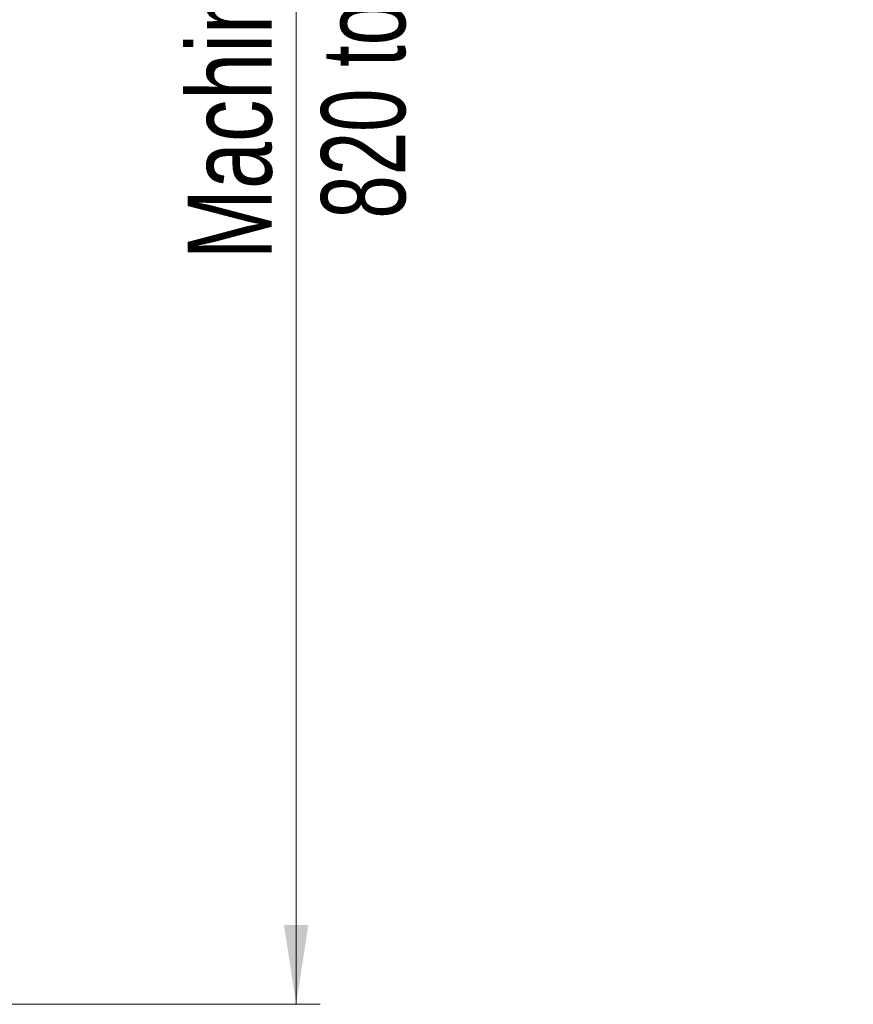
# Paper-space layout 'Specification Drawing' of a CAD drawing. Header units: millimetres. Extents: x 0 to 420, y 0 to 297.
# Tile 18 of 36: x 128 to 163, y 185 to 226. Entities that reach past the tile are written whole.
import ezdxf

# ---------------------------------------------------------------- set-up
doc = ezdxf.new("R2010")
doc.units = ezdxf.units.MM
doc.styles.add('SLDTEXTSTYLE1', font='TXT', dxfattribs={"width": 0.75})
doc.styles.add('SLDTEXTSTYLE4', font='TXT', dxfattribs={"width": 0.692308})
doc.dimstyles.new('SLDDIMSTYLE3', dxfattribs={"dimtxt": 3.5, "dimasz": 3.302, "dimexe": 0, "dimexo": 0.0625, "dimgap": 0.875, "dimtad": 1, "dimlfac": 9, "dimrnd": 1e-09, "dimzin": 12, "dimdsep": 46, "dimtxsty": 'SLDTEXTSTYLE1', "dimsah": 1, "dimcen": 0.09, "dimadec": 0, "dimazin": 3, "dimtfac": 1, "dimtofl": 0, "dimtmove": 0, "dimatfit": 3, "dimfxl": 0, "dimfrac": 2, "dimtolj": 1, "dimtzin": 12, "dimarcsym": 0})

# ---------------------------------------------------------------- blocks, each defined once
blk = doc.blocks.new('_D')
at = {"color": 7, "linetype": 'Continuous', "lineweight": 0}
for p, q in [((126.379, 276.361), (140.585, 276.361)), ((139.585, 276.361), (139.585, 184.916)), ((123.628, 184.916), (140.585, 184.916))]:
    blk.add_line(p, q, dxfattribs=at)
at = {"color": 7, "linetype": 'Continuous', "lineweight": 18}
for points in [[(139.585, 276.361), (139.077, 273.059), (140.093, 273.059)], [(139.585, 184.916), (140.093, 188.218), (139.077, 188.218)]]:
    blk.add_solid(points, dxfattribs=at)
at = {"color": 7, "linetype": 'Continuous', "lineweight": 18, "char_height": 3.5, "attachment_point": 1, "rotation": 90}
for s, insert, style in [('Machine Height', (135.068, 215.89), 'SLDTEXTSTYLE1'), ('820 to 850 mm', (140.624, 217.58), 'SLDTEXTSTYLE4')]:
    blk.add_mtext(s, dxfattribs=dict(at, insert=insert, style=style))

psp = doc.layouts.new('Specification Drawing')

# ---------------------------------------------------------------- dimensions: what is measured, and where the dimension line sits
at = {"color": 7, "linetype": 'Continuous', "lineweight": 18}
dim = psp.add_linear_dim(base=(145.1358, 184.9161), p1=(125.3792, 276.3605), p2=(122.6279, 184.9161), angle=90, text='Machine Height', dimstyle='SLDDIMSTYLE3', dxfattribs=at)
dim.commit()
dim.dimension.update_dxf_attribs({"geometry": '_D', "text_midpoint": (145.1358, 233.9714), "dimtype": 160})

doc.saveas('drawing.dxf')
